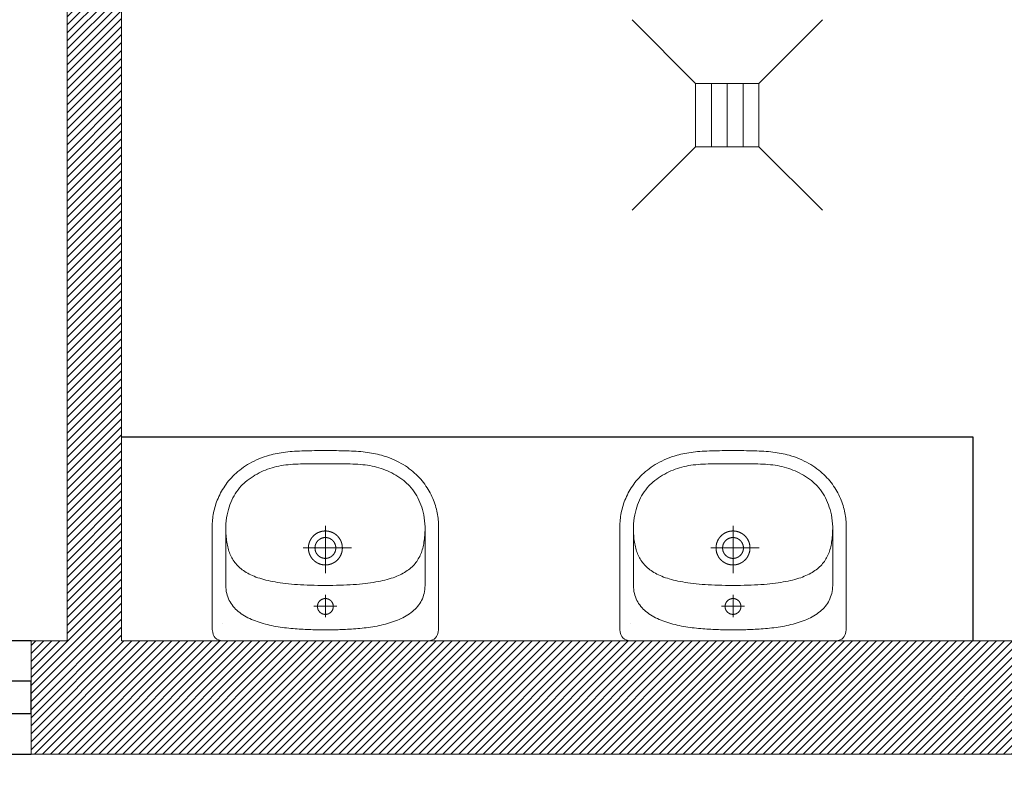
# Model space of a CAD drawing. Header units: inches. Extents: x 27484 to 71626, y -45113 to 39.
# Tile 72 of 256: x 34185 to 34402, y -32369 to -32204. Entities that reach past the tile are written whole.
import ezdxf

# ---------------------------------------------------------------- set-up
doc = ezdxf.new("R2010")
doc.units = ezdxf.units.IN
doc.header["$LTSCALE"] = 50
doc.header["$MEASUREMENT"] = 0
doc.linetypes.add('DASHED2', pattern=[9.525, 6.35, -3.175])
for name, color, linetype, lineweight in [('A-ARMATURA', 45, 'Continuous', 5), ('A-PRZERYW', 7, 'DASHED2', 18), ('A-SCIANY', 5, 'Continuous', 18), ('A-SLUSARKA', 4, 'Continuous', 13), ('A-ść. istn.', 8, 'Continuous', 0)]:
    doc.layers.add(name, color=color, linetype=linetype, lineweight=lineweight)
for name, color, linetype in [('koncepcja', 6, 'Continuous'), ('S-DRZ-', 7, 'Continuous'), ('S-DRZ-O', 7, 'Continuous'), ('S-DRZ-SKRZYD', 5, 'Continuous'), ('S-DRZ-WEGAR', 7, 'Continuous')]:
    doc.layers.add(name, color=color, linetype=linetype)

# ---------------------------------------------------------------- blocks, each defined once
blk = doc.blocks.new('A$C3A7D2EB8')
at = {"layer": 'A-ARMATURA'}
for p, q in [((22.71, 16.63), (22.71, 16.63)), ((1.75, 12.95), (1.75, 12.95)), ((2.3, 0.03), (2.3, 0.03)), ((3.75, 0.03), (3.75, 0.03))]:
    blk.add_line(p, q, dxfattribs=at)
for points in [[(-0.01, -21.47), (-0.62, -21.46), (-1.23, -21.46), (-1.83, -21.46), (-2.42, -21.46), (-3, -21.45), (-3.57, -21.44), (-4.14, -21.43), (-4.69, -21.41), (-5.23, -21.39), (-5.77, -21.37), (-6.3, -21.34), (-6.82, -21.31), (-7.33, -21.28), (-7.83, -21.24), (-8.32, -21.19), (-8.8, -21.13), (-9.28, -21.07), (-9.75, -21.01), (-10.21, -20.93), (-10.66, -20.85), (-11.1, -20.76), (-11.53, -20.67), (-11.96, -20.56), (-12.38, -20.45), (-12.38, -20.45), (-12.98, -20.26), (-13.57, -20.07), (-14.14, -19.86), (-14.69, -19.64), (-15.22, -19.41), (-15.74, -19.16), (-16.25, -18.91), (-16.73, -18.64), (-17.2, -18.37), (-17.66, -18.08), (-18.1, -17.78), (-18.52, -17.48), (-18.93, -17.17), (-19.32, -16.85), (-19.7, -16.52), (-20.06, -16.18), (-20.41, -15.84), (-20.75, -15.49), (-21.07, -15.13), (-21.38, -14.77), (-21.67, -14.4), (-21.95, -14.03), (-22.21, -13.65), (-22.46, -13.27), (-22.7, -12.89), (-22.93, -12.5), (-23.14, -12.11), (-23.34, -11.72), (-23.53, -11.32), (-23.71, -10.92), (-23.87, -10.53), (-24.02, -10.13), (-24.16, -9.73), (-24.29, -9.33), (-24.41, -8.93), (-24.52, -8.53), (-24.61, -8.13), (-24.7, -7.73), (-24.77, -7.34), (-24.84, -6.95), (-24.89, -6.56), (-24.93, -6.17), (-24.97, -5.79), (-24.99, -5.41), (-25, -5.03), (-25.01, -4.67), (-25.01, -4.67), (-25.01, 17.36), (-24.98, 18.05), (-24.9, 18.65), (-24.76, 19.14), (-24.57, 19.55), (-24.31, 19.88), (-24, 20.13), (-23.63, 20.32), (-23.19, 20.44), (-22.69, 20.51), (-22.13, 20.53), (-0.01, 20.53), (22.12, 20.53), (22.68, 20.51), (23.18, 20.44), (23.61, 20.32), (23.99, 20.13), (24.3, 19.88), (24.55, 19.55), (24.75, 19.14), (24.88, 18.65), (24.97, 18.05), (24.99, 17.36), (24.99, -4.67), (24.99, -5.03), (24.97, -5.41), (24.95, -5.79), (24.92, -6.17), (24.87, -6.56), (24.82, -6.95), (24.76, -7.34), (24.68, -7.73), (24.6, -8.13), (24.5, -8.53), (24.4, -8.93), (24.28, -9.33), (24.15, -9.73), (24.01, -10.13), (23.86, -10.53), (23.69, -10.92), (23.52, -11.32), (23.33, -11.72), (23.13, -12.11), (22.91, -12.5), (22.69, -12.89), (22.45, -13.27), (22.2, -13.65), (21.93, -14.03), (21.65, -14.4), (21.36, -14.77), (21.05, -15.13), (20.73, -15.49), (20.4, -15.84), (20.05, -16.18), (19.69, -16.52), (19.31, -16.85), (18.91, -17.17), (18.51, -17.48), (18.08, -17.78), (17.64, -18.08), (17.19, -18.37), (16.72, -18.64), (16.23, -18.91), (15.73, -19.16), (15.21, -19.41), (14.67, -19.64), (14.12, -19.86), (13.55, -20.07), (12.97, -20.26), (12.36, -20.45), (12.36, -20.45), (11.94, -20.56), (11.52, -20.67), (11.08, -20.76), (10.64, -20.85), (10.19, -20.93), (9.73, -21.01), (9.26, -21.07), (8.79, -21.13), (8.3, -21.19), (7.81, -21.24), (7.31, -21.28), (6.8, -21.31), (6.28, -21.34), (5.75, -21.37), (5.22, -21.39), (4.67, -21.41), (4.12, -21.43), (3.56, -21.44), (2.99, -21.45), (2.41, -21.46), (1.82, -21.46), (1.22, -21.46), (0.61, -21.46), (-0.01, -21.47)], [(-0.01, -18.53), (0.52, -18.54), (1.05, -18.54), (1.59, -18.54), (2.14, -18.55), (2.69, -18.55), (3.24, -18.55), (3.8, -18.55), (4.36, -18.55), (4.92, -18.54), (5.48, -18.53), (6.04, -18.51), (6.6, -18.48), (7.15, -18.45), (7.69, -18.41), (8.23, -18.36), (8.76, -18.3), (9.28, -18.23), (9.79, -18.15), (10.3, -18.05), (10.8, -17.93), (11.29, -17.81), (11.78, -17.67), (12.27, -17.52), (12.75, -17.35), (13.23, -17.17), (13.7, -16.97), (14.17, -16.76), (14.63, -16.54), (15.08, -16.3), (15.54, -16.04), (15.98, -15.77), (16.42, -15.48), (16.85, -15.17), (17.28, -14.85), (17.71, -14.51), (18.56, -13.69), (18.93, -13.26), (19.28, -12.83), (19.6, -12.39), (19.9, -11.94), (20.17, -11.49), (20.42, -11.02), (20.65, -10.54), (20.87, -10.04), (21.06, -9.53), (21.24, -9), (21.41, -8.46), (21.56, -7.9), (21.7, -7.32), (21.82, -6.65), (21.91, -5.99), (21.97, -5.32), (21.99, -4.64), (21.99, 8.3), (21.98, 8.76), (21.93, 9.21), (21.87, 9.64), (21.78, 10.06), (21.67, 10.46), (21.55, 10.85), (21.39, 11.23), (21.22, 11.6), (21.03, 11.95), (20.83, 12.29), (20.6, 12.61), (20.35, 12.92), (20.09, 13.23), (19.82, 13.51), (19.52, 13.79), (19.22, 14.06), (18.89, 14.31), (18.56, 14.56), (18.21, 14.79), (17.85, 15.01), (17.48, 15.22), (17.09, 15.43), (16.7, 15.62), (16.29, 15.8), (15.88, 15.98), (15.46, 16.14), (15.03, 16.3), (14.59, 16.44), (14.15, 16.58), (13.7, 16.72), (13.25, 16.84), (12.79, 16.95), (12.32, 17.06), (11.86, 17.16), (11.39, 17.26), (10.91, 17.35), (10.44, 17.43), (9.97, 17.5), (9.49, 17.57), (9.02, 17.64), (8.55, 17.69), (8.07, 17.75), (7.61, 17.8), (7.14, 17.84), (6.68, 17.88), (6.22, 17.91), (5.77, 17.94), (5.32, 17.97), (4.88, 17.99), (4.44, 18.01), (4.02, 18.03), (3.6, 18.05), (3.19, 18.06), (2.79, 18.07), (2.4, 18.08), (2.01, 18.08), (1.65, 18.09), (1.29, 18.09), (0.94, 18.09), (0.61, 18.09), (0.3, 18.09), (-0.01, 18.09), (-0.01, 18.09), (-0.31, 18.09), (-0.63, 18.09), (-0.96, 18.09), (-1.3, 18.09), (-1.66, 18.09), (-2.03, 18.08), (-2.41, 18.08), (-2.8, 18.07), (-3.2, 18.06), (-3.61, 18.05), (-4.03, 18.03), (-4.46, 18.01), (-4.89, 17.99), (-5.34, 17.97), (-5.78, 17.94), (-6.24, 17.91), (-6.69, 17.88), (-7.16, 17.84), (-7.62, 17.8), (-8.09, 17.75), (-8.56, 17.69), (-9.03, 17.64), (-9.51, 17.57), (-9.98, 17.5), (-10.46, 17.43), (-10.93, 17.35), (-11.4, 17.26), (-11.87, 17.16), (-12.34, 17.06), (-12.8, 16.95), (-13.26, 16.84), (-13.72, 16.72), (-14.17, 16.58), (-14.61, 16.44), (-15.05, 16.3), (-15.47, 16.14), (-15.9, 15.98), (-16.31, 15.8), (-16.71, 15.62), (-17.11, 15.43), (-17.49, 15.22), (-17.86, 15.01), (-18.23, 14.79), (-18.57, 14.56), (-18.91, 14.31), (-19.23, 14.06), (-19.54, 13.79), (-19.83, 13.51), (-20.11, 13.23), (-20.37, 12.92), (-20.61, 12.61), (-20.84, 12.29), (-21.05, 11.95), (-21.24, 11.6), (-21.41, 11.23), (-21.56, 10.85), (-21.69, 10.46), (-21.8, 10.06), (-21.89, 9.64), (-21.95, 9.21), (-21.99, 8.76), (-22.01, 8.3), (-22.01, 8.3), (-22.01, -4.64), (-21.98, -5.32), (-21.92, -5.99), (-21.84, -6.65), (-21.72, -7.32), (-21.58, -7.9), (-21.42, -8.46), (-21.26, -9), (-21.08, -9.53), (-20.88, -10.04), (-20.67, -10.54), (-20.44, -11.02), (-20.19, -11.49), (-19.91, -11.94), (-19.62, -12.39), (-19.3, -12.83), (-18.95, -13.26), (-18.58, -13.69), (-17.72, -14.51), (-17.3, -14.85), (-16.87, -15.17), (-16.44, -15.48), (-16, -15.77), (-15.55, -16.04), (-15.1, -16.3), (-14.64, -16.54), (-14.18, -16.76), (-13.72, -16.97), (-13.24, -17.17), (-12.77, -17.35), (-12.29, -17.52), (-11.8, -17.67), (-11.31, -17.81), (-10.81, -17.93), (-10.31, -18.05), (-9.81, -18.15), (-9.3, -18.23), (-8.78, -18.3), (-8.25, -18.36), (-7.71, -18.41), (-7.16, -18.45), (-6.61, -18.48), (-6.06, -18.51), (-5.5, -18.53), (-4.94, -18.54), (-4.38, -18.55), (-3.82, -18.55), (-3.26, -18.55), (-2.7, -18.55), (-2.15, -18.55), (-1.61, -18.54), (-1.06, -18.54), (-0.53, -18.54)], [(1.75, 12.94), (1.75, 12.97), (1.75, 12.99), (1.75, 13.01), (1.75, 13.04), (1.75, 13.06), (1.74, 13.08), (1.74, 13.11), (1.74, 13.13), (1.74, 13.15), (1.74, 13.17), (1.73, 13.2), (1.73, 13.22), (1.72, 13.24), (1.72, 13.26), (1.72, 13.29), (1.71, 13.31), (1.71, 13.33), (1.7, 13.35), (1.7, 13.38), (1.69, 13.4), (1.68, 13.42), (1.68, 13.44), (1.67, 13.46), (1.66, 13.49), (1.66, 13.51), (1.65, 13.53), (1.64, 13.55), (1.63, 13.57), (1.63, 13.59), (1.62, 13.61), (1.61, 13.64), (1.6, 13.66), (1.59, 13.68), (1.58, 13.7), (1.57, 13.72), (1.56, 13.74), (1.55, 13.76), (1.54, 13.78), (1.53, 13.8), (1.52, 13.82), (1.5, 13.84), (1.49, 13.86), (1.48, 13.88), (1.47, 13.9), (1.46, 13.92), (1.44, 13.94), (1.43, 13.96), (1.42, 13.97), (1.4, 13.99), (1.39, 14.01), (1.38, 14.03), (1.36, 14.05), (1.35, 14.06), (1.33, 14.08), (1.32, 14.1), (1.3, 14.12), (1.29, 14.13), (1.27, 14.15), (1.25, 14.17), (1.24, 14.18), (1.22, 14.2), (1.21, 14.21), (1.19, 14.23), (1.17, 14.25), (1.16, 14.26), (1.14, 14.28), (1.12, 14.29), (1.1, 14.31), (1.08, 14.32), (1.07, 14.33), (1.05, 14.35), (1.03, 14.36), (1.01, 14.37), (0.99, 14.39), (0.97, 14.4), (0.95, 14.41), (0.94, 14.43), (0.92, 14.44), (0.9, 14.45), (0.88, 14.46), (0.86, 14.47), (0.84, 14.48), (0.82, 14.49), (0.8, 14.51), (0.78, 14.52), (0.76, 14.53), (0.73, 14.54), (0.71, 14.54), (0.69, 14.55), (0.67, 14.56), (0.65, 14.57), (0.63, 14.58), (0.61, 14.59), (0.59, 14.6), (0.56, 14.6), (0.54, 14.61), (0.52, 14.62), (0.5, 14.62), (0.48, 14.63), (0.45, 14.64), (0.43, 14.64), (0.41, 14.65), (0.39, 14.65), (0.37, 14.66), (0.34, 14.66), (0.32, 14.67), (0.3, 14.67), (0.28, 14.68), (0.25, 14.68), (0.23, 14.68), (0.21, 14.68), (0.18, 14.69), (0.16, 14.69), (0.14, 14.69), (0.12, 14.69), (0.09, 14.69), (0.07, 14.7), (0.05, 14.7), (0.02, 14.7), (0, 14.7), (-0.02, 14.7), (-0.04, 14.7), (-0.07, 14.7), (-0.09, 14.69), (-0.11, 14.69), (-0.14, 14.69), (-0.16, 14.69), (-0.18, 14.69), (-0.2, 14.69), (-0.23, 14.68), (-0.25, 14.68), (-0.27, 14.68), (-0.29, 14.67), (-0.32, 14.67), (-0.34, 14.66), (-0.36, 14.66), (-0.38, 14.65), (-0.41, 14.65), (-0.43, 14.64), (-0.45, 14.64), (-0.47, 14.63), (-0.5, 14.63), (-0.52, 14.62), (-0.54, 14.61), (-0.56, 14.6), (-0.58, 14.6), (-0.6, 14.59), (-0.63, 14.58), (-0.65, 14.57), (-0.67, 14.56), (-0.69, 14.56), (-0.71, 14.55), (-0.73, 14.54), (-0.75, 14.53), (-0.77, 14.52), (-0.79, 14.51), (-0.81, 14.5), (-0.83, 14.49), (-0.85, 14.47), (-0.87, 14.46), (-0.89, 14.45), (-0.91, 14.44), (-0.93, 14.43), (-0.95, 14.42), (-0.97, 14.4), (-0.99, 14.39), (-1.01, 14.38), (-1.03, 14.36), (-1.05, 14.35), (-1.06, 14.34), (-1.08, 14.32), (-1.1, 14.31), (-1.12, 14.29), (-1.13, 14.28), (-1.15, 14.26), (-1.17, 14.25), (-1.19, 14.23), (-1.2, 14.22), (-1.22, 14.2), (-1.24, 14.19), (-1.25, 14.17), (-1.27, 14.15), (-1.28, 14.14), (-1.3, 14.12), (-1.31, 14.1), (-1.33, 14.09), (-1.34, 14.07), (-1.36, 14.05), (-1.37, 14.03), (-1.39, 14.01), (-1.4, 14), (-1.41, 13.98), (-1.43, 13.96), (-1.44, 13.94), (-1.45, 13.92), (-1.47, 13.9), (-1.48, 13.88), (-1.49, 13.86), (-1.5, 13.84), (-1.51, 13.82), (-1.53, 13.8), (-1.54, 13.78), (-1.55, 13.76), (-1.56, 13.74), (-1.57, 13.72), (-1.58, 13.7), (-1.59, 13.68), (-1.6, 13.66), (-1.61, 13.64), (-1.62, 13.62), (-1.62, 13.6), (-1.63, 13.58), (-1.64, 13.55), (-1.65, 13.53), (-1.66, 13.51), (-1.66, 13.49), (-1.67, 13.47), (-1.68, 13.45), (-1.68, 13.42), (-1.69, 13.4), (-1.7, 13.38), (-1.7, 13.36), (-1.71, 13.34), (-1.71, 13.31), (-1.72, 13.29), (-1.72, 13.27), (-1.72, 13.25), (-1.73, 13.22), (-1.73, 13.2), (-1.73, 13.18), (-1.74, 13.15), (-1.74, 13.13), (-1.74, 13.11), (-1.74, 13.09), (-1.75, 13.06), (-1.75, 13.04), (-1.75, 13.02), (-1.75, 13), (-1.75, 12.97), (-1.75, 12.95), (-1.75, 12.93), (-1.75, 12.9), (-1.75, 12.88), (-1.75, 12.86), (-1.75, 12.83), (-1.74, 12.81), (-1.74, 12.79), (-1.74, 12.77), (-1.74, 12.74), (-1.74, 12.72), (-1.73, 12.7), (-1.73, 12.68), (-1.73, 12.65), (-1.72, 12.63), (-1.72, 12.61), (-1.71, 12.59), (-1.71, 12.56), (-1.7, 12.54), (-1.7, 12.52), (-1.69, 12.5), (-1.68, 12.47), (-1.68, 12.45), (-1.67, 12.43), (-1.67, 12.41), (-1.66, 12.39), (-1.65, 12.37), (-1.64, 12.34), (-1.63, 12.32), (-1.63, 12.3), (-1.62, 12.28), (-1.61, 12.26), (-1.6, 12.24), (-1.59, 12.22), (-1.58, 12.2), (-1.57, 12.18), (-1.56, 12.15), (-1.55, 12.13), (-1.54, 12.11), (-1.53, 12.09), (-1.52, 12.07), (-1.51, 12.05), (-1.49, 12.03), (-1.48, 12.02), (-1.47, 12), (-1.46, 11.98), (-1.44, 11.96), (-1.43, 11.94), (-1.42, 11.92), (-1.4, 11.9), (-1.39, 11.88), (-1.38, 11.87), (-1.36, 11.85), (-1.35, 11.83), (-1.33, 11.81), (-1.32, 11.79), (-1.3, 11.78), (-1.29, 11.76), (-1.27, 11.74), (-1.26, 11.73), (-1.24, 11.71), (-1.22, 11.7), (-1.21, 11.68), (-1.19, 11.66), (-1.17, 11.65), (-1.16, 11.63), (-1.14, 11.62), (-1.12, 11.6), (-1.1, 11.59), (-1.09, 11.57), (-1.07, 11.56), (-1.05, 11.55), (-1.03, 11.53), (-1.01, 11.52), (-0.99, 11.51), (-0.97, 11.49), (-0.96, 11.48), (-0.94, 11.47), (-0.92, 11.46), (-0.9, 11.44), (-0.88, 11.43), (-0.86, 11.42), (-0.84, 11.41), (-0.82, 11.4), (-0.8, 11.39), (-0.78, 11.38), (-0.76, 11.37), (-0.73, 11.36), (-0.71, 11.35), (-0.69, 11.34), (-0.67, 11.33), (-0.65, 11.32), (-0.63, 11.31), (-0.61, 11.31), (-0.59, 11.3), (-0.56, 11.29), (-0.54, 11.28), (-0.52, 11.28), (-0.5, 11.27), (-0.48, 11.26), (-0.46, 11.26), (-0.43, 11.25), (-0.41, 11.25), (-0.39, 11.24), (-0.37, 11.24), (-0.34, 11.23), (-0.32, 11.23), (-0.3, 11.22), (-0.28, 11.22), (-0.25, 11.22), (-0.23, 11.21), (-0.21, 11.21), (-0.19, 11.21), (-0.16, 11.2), (-0.14, 11.2), (-0.12, 11.2), (-0.09, 11.2), (-0.07, 11.2), (-0.05, 11.2), (-0.03, 11.2), (0, 11.2), (0.02, 11.2), (0.04, 11.2), (0.07, 11.2), (0.09, 11.2), (0.11, 11.2), (0.13, 11.2), (0.16, 11.2), (0.18, 11.21), (0.2, 11.21), (0.23, 11.21), (0.25, 11.21), (0.27, 11.22), (0.29, 11.22), (0.32, 11.23), (0.34, 11.23), (0.36, 11.23), (0.38, 11.24), (0.41, 11.24), (0.43, 11.25), (0.45, 11.26), (0.47, 11.26), (0.49, 11.27), (0.52, 11.28), (0.54, 11.28), (0.56, 11.29), (0.58, 11.3), (0.6, 11.3), (0.62, 11.31), (0.65, 11.32), (0.67, 11.33), (0.69, 11.34), (0.71, 11.35), (0.73, 11.36), (0.75, 11.37), (0.77, 11.38), (0.79, 11.39), (0.81, 11.4), (0.83, 11.41), (0.85, 11.42), (0.87, 11.43), (0.89, 11.44), (0.91, 11.45), (0.93, 11.47), (0.95, 11.48), (0.97, 11.49), (0.99, 11.5), (1.01, 11.52), (1.03, 11.53), (1.04, 11.54), (1.06, 11.56), (1.08, 11.57), (1.1, 11.59), (1.12, 11.6), (1.13, 11.61), (1.15, 11.63), (1.17, 11.65), (1.19, 11.66), (1.2, 11.68), (1.22, 11.69), (1.24, 11.71), (1.25, 11.72), (1.27, 11.74), (1.28, 11.76), (1.3, 11.77), (1.31, 11.79), (1.33, 11.81), (1.34, 11.83), (1.36, 11.84), (1.37, 11.86), (1.39, 11.88), (1.4, 11.9), (1.41, 11.92), (1.43, 11.94), (1.44, 11.95), (1.45, 11.97), (1.47, 11.99), (1.48, 12.01), (1.49, 12.03), (1.5, 12.05), (1.51, 12.07), (1.53, 12.09), (1.54, 12.11), (1.55, 12.13), (1.56, 12.15), (1.57, 12.17), (1.58, 12.19), (1.59, 12.21), (1.6, 12.23), (1.61, 12.25), (1.62, 12.28), (1.62, 12.3), (1.63, 12.32), (1.64, 12.34), (1.65, 12.36), (1.66, 12.38), (1.66, 12.4), (1.67, 12.43), (1.68, 12.45), (1.68, 12.47), (1.69, 12.49), (1.7, 12.51), (1.7, 12.54), (1.71, 12.56), (1.71, 12.58), (1.72, 12.6), (1.72, 12.63), (1.72, 12.65), (1.73, 12.67), (1.73, 12.69), (1.73, 12.72), (1.74, 12.74), (1.74, 12.76), (1.74, 12.78), (1.74, 12.81), (1.75, 12.83), (1.75, 12.85), (1.75, 12.88), (1.75, 12.9), (1.75, 12.92), (1.75, 12.94)], [(3.75, 0.02), (3.75, 0.06), (3.75, 0.09), (3.75, 0.12), (3.75, 0.16), (3.75, 0.19), (3.74, 0.22), (3.74, 0.26), (3.74, 0.29), (3.74, 0.32), (3.74, 0.36), (3.73, 0.39), (3.73, 0.42), (3.73, 0.46), (3.72, 0.49), (3.72, 0.52), (3.71, 0.56), (3.71, 0.59), (3.7, 0.62), (3.7, 0.66), (3.69, 0.69), (3.68, 0.72), (3.68, 0.76), (3.67, 0.79), (3.66, 0.82), (3.66, 0.85), (3.65, 0.89), (3.64, 0.92), (3.63, 0.95), (3.63, 0.99), (3.62, 1.02), (3.61, 1.05), (3.6, 1.08), (3.59, 1.11), (3.58, 1.15), (3.57, 1.18), (3.56, 1.21), (3.55, 1.24), (3.54, 1.27), (3.53, 1.31), (3.51, 1.34), (3.5, 1.37), (3.49, 1.4), (3.48, 1.43), (3.46, 1.46), (3.45, 1.49), (3.44, 1.52), (3.42, 1.55), (3.41, 1.59), (3.4, 1.62), (3.38, 1.65), (3.37, 1.68), (3.35, 1.71), (3.34, 1.74), (3.32, 1.77), (3.31, 1.8), (3.29, 1.83), (3.27, 1.85), (3.26, 1.88), (3.24, 1.91), (3.22, 1.94), (3.21, 1.97), (3.19, 2), (3.17, 2.03), (3.15, 2.06), (3.14, 2.08), (3.12, 2.11), (3.1, 2.14), (3.08, 2.17), (3.06, 2.19), (3.04, 2.22), (3.02, 2.25), (3, 2.28), (2.98, 2.3), (2.96, 2.33), (2.94, 2.36), (2.92, 2.38), (2.9, 2.41), (2.88, 2.43), (2.85, 2.46), (2.83, 2.49), (2.81, 2.51), (2.79, 2.54), (2.76, 2.56), (2.74, 2.59), (2.72, 2.61), (2.7, 2.63), (2.67, 2.66), (2.65, 2.68), (2.63, 2.71), (2.6, 2.73), (2.58, 2.75), (2.55, 2.77), (2.53, 2.8), (2.5, 2.82), (2.48, 2.84), (2.45, 2.86), (2.43, 2.89), (2.4, 2.91), (2.38, 2.93), (2.35, 2.95), (2.32, 2.97), (2.3, 2.99), (2.27, 3.01), (2.24, 3.03), (2.22, 3.05), (2.19, 3.07), (2.16, 3.09), (2.13, 3.11), (2.11, 3.13), (2.08, 3.15), (2.05, 3.17), (2.02, 3.19), (1.99, 3.2), (1.97, 3.22), (1.94, 3.24), (1.91, 3.26), (1.88, 3.27), (1.85, 3.29), (1.82, 3.31), (1.79, 3.32), (1.76, 3.34), (1.73, 3.35), (1.7, 3.37), (1.67, 3.38), (1.64, 3.4), (1.61, 3.41), (1.58, 3.43), (1.55, 3.44), (1.52, 3.46), (1.49, 3.47), (1.46, 3.48), (1.43, 3.49), (1.4, 3.51), (1.37, 3.52), (1.33, 3.53), (1.3, 3.54), (1.27, 3.56), (1.24, 3.57), (1.21, 3.58), (1.18, 3.59), (1.14, 3.6), (1.11, 3.61), (1.08, 3.62), (1.05, 3.63), (1.02, 3.64), (0.98, 3.65), (0.95, 3.65), (0.92, 3.66), (0.89, 3.67), (0.85, 3.68), (0.82, 3.69), (0.79, 3.69), (0.75, 3.7), (0.72, 3.71), (0.69, 3.71), (0.66, 3.72), (0.62, 3.73), (0.59, 3.73), (0.56, 3.74), (0.52, 3.74), (0.49, 3.75), (0.46, 3.75), (0.42, 3.75), (0.39, 3.76), (0.36, 3.76), (0.32, 3.76), (0.29, 3.77), (0.26, 3.77), (0.22, 3.77), (0.19, 3.77), (0.16, 3.77), (0.12, 3.78), (0.09, 3.78), (0.05, 3.78), (0.02, 3.78), (-0.01, 3.78), (-0.05, 3.78), (-0.08, 3.78), (-0.11, 3.78), (-0.15, 3.77), (-0.18, 3.77), (-0.21, 3.77), (-0.25, 3.77), (-0.28, 3.77), (-0.31, 3.76), (-0.35, 3.76), (-0.38, 3.76), (-0.41, 3.75), (-0.45, 3.75), (-0.48, 3.75), (-0.51, 3.74), (-0.55, 3.74), (-0.58, 3.73), (-0.61, 3.73), (-0.65, 3.72), (-0.68, 3.72), (-0.71, 3.71), (-0.75, 3.7), (-0.78, 3.7), (-0.81, 3.69), (-0.84, 3.68), (-0.88, 3.67), (-0.91, 3.67), (-0.94, 3.66), (-0.97, 3.65), (-1.01, 3.64), (-1.04, 3.63), (-1.07, 3.62), (-1.1, 3.61), (-1.14, 3.6), (-1.17, 3.59), (-1.2, 3.58), (-1.23, 3.57), (-1.26, 3.56), (-1.29, 3.55), (-1.33, 3.54), (-1.36, 3.52), (-1.39, 3.51), (-1.42, 3.5), (-1.45, 3.49), (-1.48, 3.47), (-1.51, 3.46), (-1.54, 3.45), (-1.57, 3.43), (-1.6, 3.42), (-1.63, 3.4), (-1.66, 3.39), (-1.69, 3.37), (-1.72, 3.36), (-1.75, 3.34), (-1.78, 3.33), (-1.81, 3.31), (-1.84, 3.29), (-1.87, 3.28), (-1.9, 3.26), (-1.93, 3.24), (-1.96, 3.23), (-1.99, 3.21), (-2.01, 3.19), (-2.04, 3.17), (-2.07, 3.15), (-2.1, 3.13), (-2.13, 3.12), (-2.15, 3.1), (-2.18, 3.08), (-2.21, 3.06), (-2.24, 3.04), (-2.26, 3.02), (-2.29, 3), (-2.32, 2.98), (-2.34, 2.96), (-2.37, 2.93), (-2.39, 2.91), (-2.42, 2.89), (-2.45, 2.87), (-2.47, 2.85), (-2.5, 2.83), (-2.52, 2.8), (-2.55, 2.78), (-2.57, 2.76), (-2.59, 2.73), (-2.62, 2.71), (-2.64, 2.69), (-2.67, 2.66), (-2.69, 2.64), (-2.71, 2.62), (-2.74, 2.59), (-2.76, 2.57), (-2.78, 2.54), (-2.8, 2.52), (-2.83, 2.49), (-2.85, 2.47), (-2.87, 2.44), (-2.89, 2.42), (-2.91, 2.39), (-2.93, 2.36), (-2.95, 2.34), (-2.97, 2.31), (-3, 2.28), (-3.02, 2.26), (-3.03, 2.23), (-3.05, 2.2), (-3.07, 2.18), (-3.09, 2.15), (-3.11, 2.12), (-3.13, 2.09), (-3.15, 2.06), (-3.17, 2.04), (-3.18, 2.01), (-3.2, 1.98), (-3.22, 1.95), (-3.24, 1.92), (-3.25, 1.89), (-3.27, 1.86), (-3.29, 1.83), (-3.3, 1.8), (-3.32, 1.77), (-3.33, 1.74), (-3.35, 1.71), (-3.36, 1.68), (-3.38, 1.65), (-3.39, 1.62), (-3.41, 1.59), (-3.42, 1.56), (-3.43, 1.53), (-3.45, 1.5), (-3.46, 1.47), (-3.47, 1.44), (-3.49, 1.41), (-3.5, 1.38), (-3.51, 1.35), (-3.52, 1.31), (-3.53, 1.28), (-3.54, 1.25), (-3.56, 1.22), (-3.57, 1.19), (-3.58, 1.16), (-3.59, 1.12), (-3.6, 1.09), (-3.61, 1.06), (-3.61, 1.03), (-3.62, 0.99), (-3.63, 0.96), (-3.64, 0.93), (-3.65, 0.9), (-3.66, 0.86), (-3.66, 0.83), (-3.67, 0.8), (-3.68, 0.77), (-3.68, 0.73), (-3.69, 0.7), (-3.7, 0.67), (-3.7, 0.63), (-3.71, 0.6), (-3.71, 0.57), (-3.72, 0.53), (-3.72, 0.5), (-3.72, 0.47), (-3.73, 0.43), (-3.73, 0.4), (-3.73, 0.37), (-3.74, 0.33), (-3.74, 0.3), (-3.74, 0.27), (-3.74, 0.23), (-3.75, 0.2), (-3.75, 0.17), (-3.75, 0.13), (-3.75, 0.1), (-3.75, 0.07), (-3.75, 0.03), (-3.75, 0), (-3.75, -0.04), (-3.75, -0.07), (-3.75, -0.1), (-3.75, -0.14), (-3.74, -0.17), (-3.74, -0.2), (-3.74, -0.24), (-3.74, -0.27), (-3.74, -0.3), (-3.73, -0.34), (-3.73, -0.37), (-3.73, -0.4), (-3.72, -0.44), (-3.72, -0.47), (-3.71, -0.5), (-3.71, -0.54), (-3.7, -0.57), (-3.7, -0.6), (-3.69, -0.64), (-3.68, -0.67), (-3.68, -0.7), (-3.67, -0.73), (-3.66, -0.77), (-3.66, -0.8), (-3.65, -0.83), (-3.64, -0.87), (-3.63, -0.9), (-3.63, -0.93), (-3.62, -0.96), (-3.61, -1), (-3.6, -1.03), (-3.59, -1.06), (-3.58, -1.09), (-3.57, -1.12), (-3.56, -1.16), (-3.55, -1.19), (-3.54, -1.22), (-3.53, -1.25), (-3.51, -1.28), (-3.5, -1.31), (-3.49, -1.35), (-3.48, -1.38), (-3.46, -1.41), (-3.45, -1.44), (-3.44, -1.47), (-3.43, -1.5), (-3.41, -1.53), (-3.4, -1.56), (-3.38, -1.59), (-3.37, -1.62), (-3.35, -1.65), (-3.34, -1.68), (-3.32, -1.71), (-3.31, -1.74), (-3.29, -1.77), (-3.27, -1.8), (-3.26, -1.83), (-3.24, -1.86), (-3.22, -1.89), (-3.21, -1.92), (-3.19, -1.94), (-3.17, -1.97), (-3.15, -2), (-3.14, -2.03), (-3.12, -2.06), (-3.1, -2.09), (-3.08, -2.11), (-3.06, -2.14), (-3.04, -2.17), (-3.02, -2.19), (-3, -2.22), (-2.98, -2.25), (-2.96, -2.28), (-2.94, -2.3), (-2.92, -2.33), (-2.9, -2.35), (-2.88, -2.38), (-2.85, -2.41), (-2.83, -2.43), (-2.81, -2.46), (-2.79, -2.48), (-2.77, -2.51), (-2.74, -2.53), (-2.72, -2.55), (-2.7, -2.58), (-2.67, -2.6), (-2.65, -2.63), (-2.63, -2.65), (-2.6, -2.67), (-2.58, -2.7), (-2.55, -2.72), (-2.53, -2.74), (-2.5, -2.77), (-2.48, -2.79), (-2.45, -2.81), (-2.43, -2.83), (-2.4, -2.85), (-2.38, -2.87), (-2.35, -2.9), (-2.32, -2.92), (-2.3, -2.94), (-2.27, -2.96), (-2.24, -2.98), (-2.22, -3), (-2.19, -3.02), (-2.16, -3.04), (-2.13, -3.06), (-2.11, -3.08), (-2.08, -3.09), (-2.05, -3.11), (-2.02, -3.13), (-1.99, -3.15), (-1.97, -3.17), (-1.94, -3.18), (-1.91, -3.2), (-1.88, -3.22), (-1.85, -3.23), (-1.82, -3.25), (-1.79, -3.27), (-1.76, -3.28), (-1.73, -3.3), (-1.7, -3.31), (-1.67, -3.33), (-1.64, -3.34), (-1.61, -3.36), (-1.58, -3.37), (-1.55, -3.39), (-1.52, -3.4), (-1.49, -3.41), (-1.46, -3.43), (-1.43, -3.44), (-1.4, -3.45), (-1.37, -3.47), (-1.33, -3.48), (-1.3, -3.49), (-1.27, -3.5), (-1.24, -3.51), (-1.21, -3.52), (-1.18, -3.53), (-1.14, -3.54), (-1.11, -3.55), (-1.08, -3.56), (-1.05, -3.57), (-1.02, -3.58), (-0.98, -3.59), (-0.95, -3.6), (-0.92, -3.61), (-0.89, -3.62), (-0.85, -3.62), (-0.82, -3.63), (-0.79, -3.64), (-0.75, -3.65), (-0.72, -3.65), (-0.69, -3.66), (-0.66, -3.66), (-0.62, -3.67), (-0.59, -3.68), (-0.56, -3.68), (-0.52, -3.69), (-0.49, -3.69), (-0.46, -3.69), (-0.42, -3.7), (-0.39, -3.7), (-0.36, -3.71), (-0.32, -3.71), (-0.29, -3.71), (-0.26, -3.71), (-0.22, -3.72), (-0.19, -3.72), (-0.16, -3.72), (-0.12, -3.72), (-0.09, -3.72), (-0.06, -3.72), (-0.02, -3.72), (0.01, -3.72), (0.05, -3.72), (0.08, -3.72), (0.11, -3.72), (0.15, -3.72), (0.18, -3.72), (0.21, -3.72), (0.25, -3.71), (0.28, -3.71), (0.31, -3.71), (0.35, -3.71), (0.38, -3.7), (0.41, -3.7), (0.45, -3.7), (0.48, -3.69), (0.51, -3.69), (0.55, -3.68), (0.58, -3.68), (0.61, -3.67), (0.65, -3.67), (0.68, -3.66), (0.71, -3.65), (0.75, -3.65), (0.78, -3.64), (0.81, -3.63), (0.84, -3.63), (0.88, -3.62), (0.91, -3.61), (0.94, -3.6), (0.97, -3.59), (1.01, -3.59), (1.04, -3.58), (1.07, -3.57), (1.1, -3.56), (1.13, -3.55), (1.17, -3.54), (1.2, -3.53), (1.23, -3.52), (1.26, -3.5), (1.29, -3.49), (1.33, -3.48), (1.36, -3.47), (1.39, -3.46), (1.42, -3.44), (1.45, -3.43), (1.48, -3.42), (1.51, -3.4), (1.54, -3.39), (1.57, -3.38), (1.6, -3.36), (1.63, -3.35), (1.66, -3.33), (1.69, -3.32), (1.72, -3.3), (1.75, -3.29), (1.78, -3.27), (1.81, -3.26), (1.84, -3.24), (1.87, -3.22), (1.9, -3.21), (1.93, -3.19), (1.96, -3.17), (1.99, -3.15), (2.01, -3.14), (2.04, -3.12), (2.07, -3.1), (2.1, -3.08), (2.13, -3.06), (2.15, -3.04), (2.18, -3.02), (2.21, -3), (2.24, -2.98), (2.26, -2.96), (2.29, -2.94), (2.32, -2.92), (2.34, -2.9), (2.37, -2.88), (2.39, -2.86), (2.42, -2.84), (2.44, -2.82), (2.47, -2.79), (2.5, -2.77), (2.52, -2.75), (2.55, -2.73), (2.57, -2.7), (2.59, -2.68), (2.62, -2.66), (2.64, -2.63), (2.67, -2.61), (2.69, -2.59), (2.71, -2.56), (2.74, -2.54), (2.76, -2.51), (2.78, -2.49), (2.8, -2.46), (2.83, -2.44), (2.85, -2.41), (2.87, -2.39), (2.89, -2.36), (2.91, -2.34), (2.93, -2.31), (2.95, -2.28), (2.97, -2.26), (2.99, -2.23), (3.01, -2.2), (3.03, -2.18), (3.05, -2.15), (3.07, -2.12), (3.09, -2.09), (3.11, -2.07), (3.13, -2.04), (3.15, -2.01), (3.17, -1.98), (3.18, -1.95), (3.2, -1.92), (3.22, -1.9), (3.24, -1.87), (3.25, -1.84), (3.27, -1.81), (3.29, -1.78), (3.3, -1.75), (3.32, -1.72), (3.33, -1.69), (3.35, -1.66), (3.36, -1.63), (3.38, -1.6), (3.39, -1.57), (3.41, -1.54), (3.42, -1.51), (3.43, -1.48), (3.45, -1.45), (3.46, -1.42), (3.47, -1.39), (3.49, -1.35), (3.5, -1.32), (3.51, -1.29), (3.52, -1.26), (3.53, -1.23), (3.54, -1.2), (3.56, -1.17), (3.57, -1.13), (3.58, -1.1), (3.59, -1.07), (3.6, -1.04), (3.61, -1), (3.61, -0.97), (3.62, -0.94), (3.63, -0.91), (3.64, -0.88), (3.65, -0.84), (3.66, -0.81), (3.66, -0.78), (3.67, -0.74), (3.68, -0.71), (3.68, -0.68), (3.69, -0.65), (3.7, -0.61), (3.7, -0.58), (3.71, -0.55), (3.71, -0.51), (3.72, -0.48), (3.72, -0.45), (3.72, -0.41), (3.73, -0.38), (3.73, -0.35), (3.73, -0.31), (3.74, -0.28), (3.74, -0.25), (3.74, -0.21), (3.74, -0.18), (3.75, -0.15), (3.75, -0.11), (3.75, -0.08), (3.75, -0.05), (3.75, -0.01), (3.75, 0.02)], [(2.3, 0.02), (2.3, 0.05), (2.3, 0.08), (2.3, 0.1), (2.3, 0.13), (2.3, 0.16), (2.29, 0.18), (2.29, 0.21), (2.29, 0.23), (2.29, 0.26), (2.29, 0.29), (2.28, 0.31), (2.28, 0.34), (2.27, 0.36), (2.27, 0.39), (2.27, 0.42), (2.26, 0.44), (2.26, 0.47), (2.25, 0.49), (2.25, 0.52), (2.24, 0.55), (2.23, 0.57), (2.23, 0.6), (2.22, 0.62), (2.21, 0.65), (2.21, 0.67), (2.2, 0.7), (2.19, 0.72), (2.18, 0.75), (2.18, 0.77), (2.17, 0.8), (2.16, 0.82), (2.15, 0.85), (2.14, 0.87), (2.13, 0.9), (2.12, 0.92), (2.11, 0.94), (2.1, 0.97), (2.09, 0.99), (2.08, 1.02), (2.07, 1.04), (2.05, 1.06), (2.04, 1.09), (2.03, 1.11), (2.02, 1.13), (2, 1.16), (1.99, 1.18), (1.98, 1.2), (1.96, 1.22), (1.95, 1.25), (1.94, 1.27), (1.92, 1.29), (1.91, 1.31), (1.89, 1.33), (1.88, 1.36), (1.86, 1.38), (1.85, 1.4), (1.83, 1.42), (1.81, 1.44), (1.8, 1.46), (1.78, 1.48), (1.77, 1.5), (1.75, 1.52), (1.73, 1.54), (1.71, 1.56), (1.7, 1.58), (1.68, 1.6), (1.66, 1.62), (1.64, 1.64), (1.62, 1.66), (1.6, 1.67), (1.59, 1.69), (1.57, 1.71), (1.55, 1.73), (1.53, 1.75), (1.51, 1.76), (1.49, 1.78), (1.47, 1.8), (1.45, 1.81), (1.43, 1.83), (1.41, 1.85), (1.39, 1.86), (1.36, 1.88), (1.34, 1.89), (1.32, 1.91), (1.3, 1.92), (1.28, 1.94), (1.26, 1.95), (1.23, 1.97), (1.21, 1.98), (1.19, 2), (1.17, 2.01), (1.14, 2.02), (1.12, 2.03), (1.1, 2.05), (1.08, 2.06), (1.05, 2.07), (1.03, 2.08), (1.01, 2.1), (0.98, 2.11), (0.96, 2.12), (0.93, 2.13), (0.91, 2.14), (0.89, 2.15), (0.86, 2.16), (0.84, 2.17), (0.81, 2.18), (0.79, 2.19), (0.76, 2.2), (0.74, 2.21), (0.71, 2.21), (0.69, 2.22), (0.66, 2.23), (0.64, 2.24), (0.61, 2.24), (0.59, 2.25), (0.56, 2.26), (0.54, 2.26), (0.51, 2.27), (0.49, 2.28), (0.46, 2.28), (0.43, 2.29), (0.41, 2.29), (0.38, 2.3), (0.36, 2.3), (0.33, 2.3), (0.3, 2.31), (0.28, 2.31), (0.25, 2.31), (0.23, 2.32), (0.2, 2.32), (0.17, 2.32), (0.15, 2.32), (0.12, 2.32), (0.09, 2.33), (0.07, 2.33), (0.04, 2.33), (0.02, 2.33), (-0.01, 2.33), (-0.04, 2.33), (-0.06, 2.33), (-0.09, 2.33), (-0.12, 2.32), (-0.14, 2.32), (-0.17, 2.32), (-0.19, 2.32), (-0.22, 2.32), (-0.25, 2.31), (-0.27, 2.31), (-0.3, 2.31), (-0.32, 2.3), (-0.35, 2.3), (-0.38, 2.3), (-0.4, 2.29), (-0.43, 2.29), (-0.45, 2.28), (-0.48, 2.28), (-0.51, 2.27), (-0.53, 2.26), (-0.56, 2.26), (-0.58, 2.25), (-0.61, 2.25), (-0.63, 2.24), (-0.66, 2.23), (-0.68, 2.22), (-0.71, 2.22), (-0.73, 2.21), (-0.76, 2.2), (-0.78, 2.19), (-0.81, 2.18), (-0.83, 2.17), (-0.86, 2.16), (-0.88, 2.15), (-0.9, 2.14), (-0.93, 2.13), (-0.95, 2.12), (-0.98, 2.11), (-1, 2.1), (-1.02, 2.09), (-1.05, 2.07), (-1.07, 2.06), (-1.09, 2.05), (-1.12, 2.04), (-1.14, 2.02), (-1.16, 2.01), (-1.19, 2), (-1.21, 1.98), (-1.23, 1.97), (-1.25, 1.96), (-1.27, 1.94), (-1.3, 1.93), (-1.32, 1.91), (-1.34, 1.9), (-1.36, 1.88), (-1.38, 1.87), (-1.4, 1.85), (-1.42, 1.83), (-1.44, 1.82), (-1.46, 1.8), (-1.48, 1.78), (-1.5, 1.77), (-1.52, 1.75), (-1.54, 1.73), (-1.56, 1.71), (-1.58, 1.7), (-1.6, 1.68), (-1.62, 1.66), (-1.64, 1.64), (-1.66, 1.62), (-1.67, 1.6), (-1.69, 1.58), (-1.71, 1.57), (-1.73, 1.55), (-1.75, 1.53), (-1.76, 1.51), (-1.78, 1.49), (-1.8, 1.46), (-1.81, 1.44), (-1.83, 1.42), (-1.84, 1.4), (-1.86, 1.38), (-1.87, 1.36), (-1.89, 1.34), (-1.9, 1.32), (-1.92, 1.3), (-1.93, 1.27), (-1.95, 1.25), (-1.96, 1.23), (-1.97, 1.21), (-1.99, 1.18), (-2, 1.16), (-2.01, 1.14), (-2.03, 1.11), (-2.04, 1.09), (-2.05, 1.07), (-2.06, 1.04), (-2.07, 1.02), (-2.09, 1), (-2.1, 0.97), (-2.11, 0.95), (-2.12, 0.93), (-2.13, 0.9), (-2.14, 0.88), (-2.15, 0.85), (-2.16, 0.83), (-2.17, 0.8), (-2.17, 0.78), (-2.18, 0.75), (-2.19, 0.73), (-2.2, 0.7), (-2.21, 0.68), (-2.21, 0.65), (-2.22, 0.63), (-2.23, 0.6), (-2.23, 0.58), (-2.24, 0.55), (-2.25, 0.53), (-2.25, 0.5), (-2.26, 0.47), (-2.26, 0.45), (-2.27, 0.42), (-2.27, 0.4), (-2.27, 0.37), (-2.28, 0.34), (-2.28, 0.32), (-2.28, 0.29), (-2.29, 0.27), (-2.29, 0.24), (-2.29, 0.21), (-2.29, 0.19), (-2.3, 0.16), (-2.3, 0.14), (-2.3, 0.11), (-2.3, 0.08), (-2.3, 0.06), (-2.3, 0.03), (-2.3, 0), (-2.3, -0.02), (-2.3, -0.05), (-2.3, -0.07), (-2.3, -0.1), (-2.29, -0.13), (-2.29, -0.15), (-2.29, -0.18), (-2.29, -0.21), (-2.29, -0.23), (-2.28, -0.26), (-2.28, -0.28), (-2.28, -0.31), (-2.27, -0.34), (-2.27, -0.36), (-2.26, -0.39), (-2.26, -0.41), (-2.25, -0.44), (-2.25, -0.47), (-2.24, -0.49), (-2.23, -0.52), (-2.23, -0.54), (-2.22, -0.57), (-2.21, -0.59), (-2.21, -0.62), (-2.2, -0.64), (-2.19, -0.67), (-2.18, -0.69), (-2.18, -0.72), (-2.17, -0.74), (-2.16, -0.77), (-2.15, -0.79), (-2.14, -0.82), (-2.13, -0.84), (-2.12, -0.87), (-2.11, -0.89), (-2.1, -0.91), (-2.09, -0.94), (-2.08, -0.96), (-2.07, -0.98), (-2.05, -1.01), (-2.04, -1.03), (-2.03, -1.06), (-2.02, -1.08), (-2, -1.1), (-1.99, -1.12), (-1.98, -1.15), (-1.96, -1.17), (-1.95, -1.19), (-1.94, -1.21), (-1.92, -1.24), (-1.91, -1.26), (-1.89, -1.28), (-1.88, -1.3), (-1.86, -1.32), (-1.85, -1.34), (-1.83, -1.36), (-1.82, -1.39), (-1.8, -1.41), (-1.78, -1.43), (-1.77, -1.45), (-1.75, -1.47), (-1.73, -1.49), (-1.71, -1.51), (-1.7, -1.53), (-1.68, -1.55), (-1.66, -1.56), (-1.64, -1.58), (-1.62, -1.6), (-1.61, -1.62), (-1.59, -1.64), (-1.57, -1.66), (-1.55, -1.67), (-1.53, -1.69), (-1.51, -1.71), (-1.49, -1.73), (-1.47, -1.74), (-1.45, -1.76), (-1.43, -1.78), (-1.41, -1.79), (-1.39, -1.81), (-1.37, -1.82), (-1.34, -1.84), (-1.32, -1.85), (-1.3, -1.87), (-1.28, -1.88), (-1.26, -1.9), (-1.24, -1.91), (-1.21, -1.93), (-1.19, -1.94), (-1.17, -1.95), (-1.15, -1.97), (-1.12, -1.98), (-1.1, -1.99), (-1.08, -2.01), (-1.05, -2.02), (-1.03, -2.03), (-1.01, -2.04), (-0.98, -2.05), (-0.96, -2.06), (-0.93, -2.07), (-0.91, -2.09), (-0.89, -2.1), (-0.86, -2.11), (-0.84, -2.11), (-0.81, -2.12), (-0.79, -2.13), (-0.76, -2.14), (-0.74, -2.15), (-0.71, -2.16), (-0.69, -2.17), (-0.66, -2.18), (-0.64, -2.18), (-0.61, -2.19), (-0.59, -2.2), (-0.56, -2.2), (-0.54, -2.21), (-0.51, -2.22), (-0.49, -2.22), (-0.46, -2.23), (-0.43, -2.23), (-0.41, -2.24), (-0.38, -2.24), (-0.36, -2.24), (-0.33, -2.25), (-0.3, -2.25), (-0.28, -2.26), (-0.25, -2.26), (-0.23, -2.26), (-0.2, -2.26), (-0.17, -2.27), (-0.15, -2.27), (-0.12, -2.27), (-0.1, -2.27), (-0.07, -2.27), (-0.04, -2.27), (-0.02, -2.27), (0.01, -2.27), (0.04, -2.27), (0.06, -2.27), (0.09, -2.27), (0.11, -2.27), (0.14, -2.27), (0.17, -2.27), (0.19, -2.26), (0.22, -2.26), (0.25, -2.26), (0.27, -2.26), (0.3, -2.25), (0.32, -2.25), (0.35, -2.25), (0.38, -2.24), (0.4, -2.24), (0.43, -2.23), (0.45, -2.23), (0.48, -2.22), (0.5, -2.22), (0.53, -2.21), (0.56, -2.2), (0.58, -2.2), (0.61, -2.19), (0.63, -2.18), (0.66, -2.18), (0.68, -2.17), (0.71, -2.16), (0.73, -2.15), (0.76, -2.14), (0.78, -2.14), (0.81, -2.13), (0.83, -2.12), (0.86, -2.11), (0.88, -2.1), (0.9, -2.09), (0.93, -2.08), (0.95, -2.07), (0.98, -2.06), (1, -2.04), (1.02, -2.03), (1.05, -2.02), (1.07, -2.01), (1.09, -2), (1.12, -1.98), (1.14, -1.97), (1.16, -1.96), (1.18, -1.94), (1.21, -1.93), (1.23, -1.92), (1.25, -1.9), (1.27, -1.89), (1.3, -1.87), (1.32, -1.86), (1.34, -1.84), (1.36, -1.83), (1.38, -1.81), (1.4, -1.8), (1.42, -1.78), (1.44, -1.76), (1.46, -1.75), (1.48, -1.73), (1.5, -1.71), (1.52, -1.7), (1.54, -1.68), (1.56, -1.66), (1.58, -1.64), (1.6, -1.62), (1.62, -1.61), (1.64, -1.59), (1.66, -1.57), (1.67, -1.55), (1.69, -1.53), (1.71, -1.51), (1.73, -1.49), (1.74, -1.47), (1.76, -1.45), (1.78, -1.43), (1.79, -1.41), (1.81, -1.39), (1.83, -1.37), (1.84, -1.35), (1.86, -1.33), (1.87, -1.31), (1.89, -1.28), (1.9, -1.26), (1.92, -1.24), (1.93, -1.22), (1.95, -1.2), (1.96, -1.17), (1.97, -1.15), (1.99, -1.13), (2, -1.11), (2.01, -1.08), (2.03, -1.06), (2.04, -1.04), (2.05, -1.01), (2.06, -0.99), (2.07, -0.97), (2.09, -0.94), (2.1, -0.92), (2.11, -0.9), (2.12, -0.87), (2.13, -0.85), (2.14, -0.82), (2.15, -0.8), (2.16, -0.77), (2.16, -0.75), (2.17, -0.72), (2.18, -0.7), (2.19, -0.67), (2.2, -0.65), (2.21, -0.62), (2.21, -0.6), (2.22, -0.57), (2.23, -0.55), (2.23, -0.52), (2.24, -0.5), (2.25, -0.47), (2.25, -0.45), (2.26, -0.42), (2.26, -0.39), (2.27, -0.37), (2.27, -0.34), (2.27, -0.32), (2.28, -0.29), (2.28, -0.26), (2.28, -0.24), (2.29, -0.21), (2.29, -0.19), (2.29, -0.16), (2.29, -0.13), (2.3, -0.11), (2.3, -0.08), (2.3, -0.05), (2.3, -0.03), (2.3, 0), (2.3, 0.02)]]:
    blk.add_lwpolyline(points, close=True, dxfattribs=at)
for points in [[(-0.01, 10.39), (-0.01, 15.29)], [(-2.53, 12.86), (2.53, 12.86)], [(-0.01, 8.3), (-0.85, 8.29), (-1.67, 8.28), (-2.47, 8.27), (-3.25, 8.25), (-4.01, 8.22), (-4.75, 8.19), (-5.47, 8.15), (-6.17, 8.11), (-6.85, 8.06), (-7.52, 8), (-8.16, 7.94), (-8.79, 7.87), (-9.39, 7.8), (-9.98, 7.72), (-10.55, 7.63), (-11.11, 7.54), (-11.64, 7.44), (-12.16, 7.34), (-12.66, 7.23), (-13.15, 7.11), (-13.62, 6.99), (-14.07, 6.86), (-14.51, 6.73), (-14.94, 6.59), (-15.34, 6.44), (-15.74, 6.29), (-16.11, 6.13), (-16.48, 5.96), (-16.83, 5.79), (-17.16, 5.61), (-17.48, 5.43), (-17.79, 5.24), (-18.08, 5.04), (-18.37, 4.84), (-18.63, 4.63), (-18.89, 4.41), (-19.13, 4.19), (-19.37, 3.96), (-19.59, 3.73), (-19.79, 3.49), (-19.99, 3.24), (-20.18, 2.98), (-20.35, 2.72), (-20.52, 2.46), (-20.67, 2.18), (-20.82, 1.9), (-20.96, 1.62), (-21.08, 1.32), (-21.2, 1.03), (-21.3, 0.72), (-21.4, 0.41), (-21.49, 0.09), (-21.58, -0.24), (-21.65, -0.57), (-21.72, -0.91), (-21.77, -1.25), (-21.83, -1.61), (-21.87, -1.97), (-21.91, -2.33), (-21.94, -2.7), (-21.97, -3.08), (-21.98, -3.47), (-22, -3.86), (-22.01, -4.26), (-22.01, -4.67)], [(21.99, -4.67), (21.99, -4.26), (21.98, -3.86), (21.97, -3.47), (21.95, -3.08), (21.92, -2.7), (21.89, -2.33), (21.86, -1.97), (21.81, -1.61), (21.76, -1.25), (21.7, -0.91), (21.63, -0.57), (21.56, -0.24), (21.48, 0.09), (21.39, 0.41), (21.29, 0.72), (21.18, 1.03), (21.07, 1.32), (20.94, 1.62), (20.8, 1.9), (20.66, 2.18), (20.5, 2.46), (20.34, 2.72), (20.16, 2.98), (19.98, 3.24), (19.78, 3.49), (19.57, 3.73), (19.35, 3.96), (19.12, 4.19), (18.87, 4.41), (18.62, 4.63), (18.35, 4.84), (18.07, 5.04), (17.77, 5.24), (17.47, 5.43), (17.14, 5.61), (16.81, 5.79), (16.46, 5.96), (16.1, 6.13), (15.72, 6.29), (15.33, 6.44), (14.92, 6.59), (14.5, 6.73), (14.06, 6.86), (13.6, 6.99), (13.14, 7.11), (12.65, 7.23), (12.15, 7.34), (11.63, 7.44), (11.09, 7.54), (10.54, 7.63), (9.97, 7.72), (9.38, 7.8), (8.77, 7.87), (8.14, 7.94), (7.5, 8), (6.84, 8.06), (6.16, 8.11), (5.46, 8.15), (4.74, 8.19), (4, 8.22), (3.24, 8.25), (2.46, 8.27), (1.66, 8.28), (0.83, 8.29), (-0.01, 8.3)], [(0, -4.88), (0, 5.62)], [(4.88, 0), (-5.8, 0)]]:
    blk.add_lwpolyline(points, dxfattribs=at)
blk = doc.blocks.new('KRAT')
for p, q in [((-7, 7), (-21, 21)), ((7, 7), (21, 21)), ((7, 3.5), (-7, 3.5)), ((7, 0), (-7, 0)), ((7, -3.5), (-7, -3.5)), ((-7, -7), (-21, -21)), ((7, -7), (21, -21))]:
    blk.add_line(p, q)
blk.add_lwpolyline([(7, -7), (7, 7), (-7, 7), (-7, -7)], close=True)
blk = doc.blocks.new('D90-L-DL')
at = {"layer": 'S-DRZ-'}
blk.add_arc((-45, 0), 90, 270, 0, dxfattribs=at)
at = {"layer": 'S-DRZ-O'}
blk.add_line((0, 15.12), (0, -15.12), dxfattribs=at)
at = {"layer": 'S-DRZ-SKRZYD'}
blk.add_line((-45, 0), (-45, -90), dxfattribs=at)
at = {"layer": 'S-DRZ-WEGAR'}
for points in [[(-50, -3.5), (-45, -3.5), (-45, 3.5), (-50, 3.5)], [(45, 3.5), (50, 3.5), (50, -3.5), (45, -3.5)]]:
    blk.add_lwpolyline(points, close=True, dxfattribs=at)
blk = doc.blocks.new('A$C07123322')
at = {"layer": 'A-SLUSARKA', "xscale": 1.020000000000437, "yscale": 1.020000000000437, "zscale": 1.020000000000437, "rotation": 270}
blk.add_blockref('D90-L-DL', (40.58, -45.9), dxfattribs=at)

msp = doc.modelspace()

# ---------------------------------------------------------------- hatches: boundary and pattern name
at = {"layer": 'A-ść. istn.', "ltscale": 0.1}
h = msp.add_hatch(dxfattribs=at)
h.set_pattern_fill('ANSI31', color=256, scale=10)
h.set_pattern_definition([(45, (31560.1443, -34930.5661), (-0.88388348, 0.88388348), [])])
h.paths.add_polyline_path([(34207.48246, -32131.06607), (34195.48246, -32131.06607), (34195.48246, -32341.06607), (34187.48246, -32341.06607), (34187.48246, -32353.56607), (34554.98246, -32353.56607), (34554.98246, -32302.06607), (34551.41246, -32302.06607), (34542.48246, -32302.06607), (34542.48246, -32341.06607), (34207.48246, -32341.06607)])
h.paths.add_polyline_path([(34554.98246, -32353.56607), (34187.48246, -32353.56607), (34187.48246, -32357.13607), (34187.48246, -32366.06607), (34367.48246, -32366.06607), (34554.98246, -32366.06607)])
h.paths.add_polyline_path([(34567.48246, -32353.56607), (34554.98246, -32353.56607), (34554.98246, -32366.06607), (34567.48246, -32366.06607)])
h.paths.add_polyline_path([(34567.48246, -32302.06607), (34554.98246, -32302.06607), (34554.98246, -32353.56607), (34567.48246, -32353.56607)])
h.paths.add_polyline_path([(34410.48246, -32106.06607), (34207.48246, -32106.06607), (34207.48246, -32118.06607), (34410.48246, -32118.06607)])

# ---------------------------------------------------------------- linework, layer by layer
at = {"layer": 'A-ARMATURA', "lineweight": -3}
for p, q in [((34395.48246, -32296.06607), (34207.47465, -32296.06607)), ((34395.48246, -32341.06607), (34395.48246, -32296.06607))]:
    msp.add_line(p, q, dxfattribs=at)
at = {"layer": 'A-PRZERYW', "lineweight": -3, "ltscale": 0.1}
for p, q in [((34187.48246, -32341.06607), (34085.48246, -32341.06607)), ((34085.48246, -32366.06607), (34187.48246, -32366.06607))]:
    msp.add_line(p, q, dxfattribs=at)
at = {"layer": 'A-SCIANY', "ltscale": 3}
for p, q in [((34207.48246, -32341.06607), (34207.48246, -32118.06607)), ((34195.48246, -32341.06607), (34195.48246, -32131.06607)), ((34195.48246, -32341.06607), (34187.48246, -32341.06607)), ((34187.48246, -32366.06607), (34187.48246, -32341.06607)), ((34187.48246, -32341.06607), (34195.48246, -32341.06607)), ((34542.48246, -32341.06607), (34207.48246, -32341.06607)), ((34207.48246, -32341.06607), (34367.48246, -32341.06607)), ((34187.48246, -32366.06607), (34567.48246, -32366.06607)), ((34367.48246, -32366.06607), (34187.48246, -32366.06607))]:
    msp.add_line(p, q, dxfattribs=at)

# ---------------------------------------------------------------- block references
at = {"layer": 'A-ARMATURA', "lineweight": -3}
for name, p, rotation in [('KRAT', (34341.20795, -32224.98037), 90), ('A$C3A7D2EB8', (34252.47465, -32320.53129), 180), ('A$C3A7D2EB8', (34342.47465, -32320.53129), 180)]:
    msp.add_blockref(name, p, dxfattribs=dict(at, rotation=rotation))
at = {"layer": 'koncepcja', "lineweight": -3, "rotation": 270}
msp.add_blockref('A$C07123322', (34182.38246, -32312.98947), dxfattribs=at)

doc.saveas('drawing.dxf')
